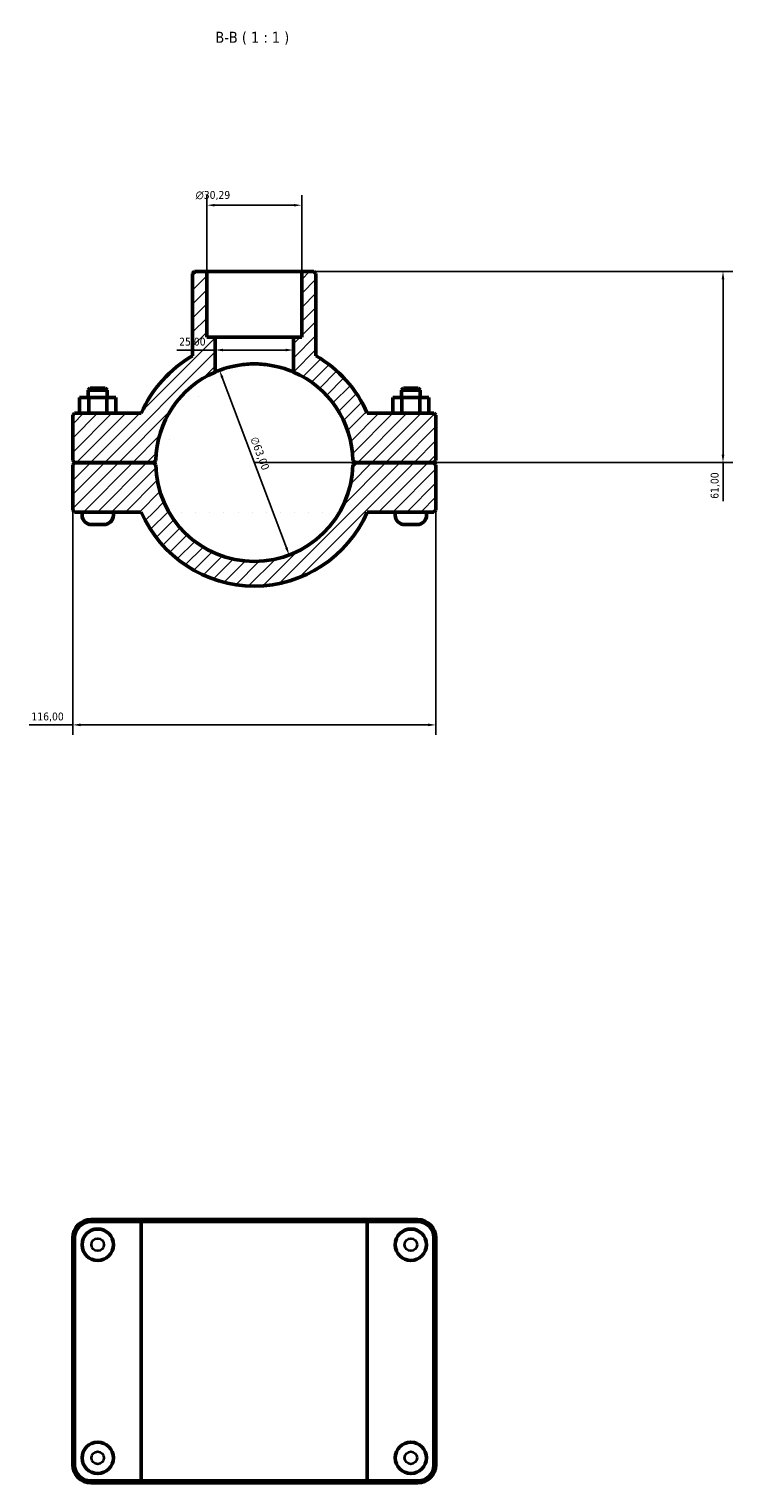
# Model space of a CAD drawing. Header units: millimetres. Extents: x 0 to 1134, y -9 to 1083.
# Tile 4 of 6: x 355 to 579, y 619 to 1083. Entities that reach past the tile are written whole.
import ezdxf

# ---------------------------------------------------------------- set-up
doc = ezdxf.new("R2010")
doc.units = ezdxf.units.MM
for name, color, linetype, lineweight in [('Dimension (ISO)', 7, 'Continuous', 25), ('Hatch (ISO)', 7, 'Continuous', 18), ('Symbol (ISO)', 7, 'Continuous', 25), ('Visible (ISO)', 7, 'Continuous', 50), ('Visible Narrow (ISO)', 7, 'Continuous', 35)]:
    doc.layers.add(name, color=color, linetype=linetype, lineweight=lineweight)
doc.styles.add('Label Text (ISO)', font='tahoma.ttf')
doc.styles.add('Note Text (ISO)', font='tahoma.ttf')
doc.dimstyles.new('Default (ISO)', dxfattribs={"dimtxt": 2.5, "dimasz": 2.5, "dimexe": 3.175, "dimexo": 0, "dimgap": 0.762, "dimtad": 1, "dimrnd": 1e-08, "dimzin": 0, "dimtxsty": 'Note Text (ISO)', "dimcen": 0.09, "dimdle": 10, "dimclrd": 256, "dimclre": 256, "dimclrt": 232, "dimazin": 0, "dimtfac": 1.40208, "dimtmove": 0, "dimatfit": 3, "dimfxl": 1, "dimtolj": 1, "dimtzin": 0, "dimlwd": -1, "dimlwe": -1, "dimarcsym": 0})

# ---------------------------------------------------------------- blocks, each defined once
blk = doc.blocks.new('*D11')
at = {"layer": 'Defpoints', "color": 0, "transparency": 16777216}
for p in [(415.41, 973.94), (437.66, 915)]:
    blk.add_point(p, dxfattribs=at)
at = {"layer": 'Dimension (ISO)', "transparency": 16777216}
blk.add_line((436.77, 917.34), (416.29, 971.6), dxfattribs=at)
blk.add_arc((426.53, 944.47), 31.5, 66.6201, 116.4555, dxfattribs=at)
for points in [[(416.68, 971.75), (415.9, 971.46), (415.41, 973.94)], [(437.16, 917.49), (436.38, 917.19), (437.66, 915)]]:
    blk.add_solid(points, dxfattribs=at)
at = {"layer": 'Dimension (ISO)', "color": 232, "true_color": 0xca0064, "transparency": 16777216, "insert": (427.56, 953.01), "char_height": 2.5, "attachment_point": 1, "rotation": 290.6804, "style": 'Note Text (ISO)'}
blk.add_mtext('\\A1;∅63,00', dxfattribs=at)
blk = doc.blocks.new('*D12')
at = {"layer": 'Defpoints', "color": 0, "transparency": 16777216}
for p in [(441.68, 1005.47), (426.53, 944.47), (576.2, 944.47)]:
    blk.add_point(p, dxfattribs=at)
at = {"layer": 'Dimension (ISO)', "transparency": 16777216}
for p, q in [((441.68, 1005.47), (579.38, 1005.47)), ((576.2, 1002.97), (576.2, 946.97)), ((426.53, 944.47), (579.38, 944.47)), ((576.2, 944.47), (576.2, 932.18))]:
    blk.add_line(p, q, dxfattribs=at)
for points in [[(575.78, 1002.97), (576.62, 1002.97), (576.2, 1005.47)], [(575.78, 946.97), (576.62, 946.97), (576.2, 944.47)]]:
    blk.add_solid(points, dxfattribs=at)
at = {"layer": 'Dimension (ISO)', "color": 232, "true_color": 0xca0064, "transparency": 16777216, "insert": (572.27, 932.94), "char_height": 2.5, "attachment_point": 1, "rotation": 90, "style": 'Note Text (ISO)'}
blk.add_mtext('\\A1;61,00', dxfattribs=at)
blk = doc.blocks.new('*D13')
at = {"layer": 'Defpoints', "color": 0, "transparency": 16777216}
for p in [(368.53, 929.35), (484.53, 929.35), (368.53, 860.81)]:
    blk.add_point(p, dxfattribs=at)
at = {"layer": 'Dimension (ISO)', "transparency": 16777216}
for p, q in [((368.53, 929.35), (368.53, 857.64)), ((484.53, 929.35), (484.53, 857.64)), ((368.53, 860.81), (354.6, 860.81)), ((482.03, 860.81), (371.03, 860.81))]:
    blk.add_line(p, q, dxfattribs=at)
for points in [[(371.03, 861.23), (371.03, 860.4), (368.53, 860.81)], [(482.03, 861.23), (482.03, 860.4), (484.53, 860.81)]]:
    blk.add_solid(points, dxfattribs=at)
at = {"layer": 'Dimension (ISO)', "color": 232, "true_color": 0xca0064, "transparency": 16777216, "insert": (355.36, 864.75), "char_height": 2.5, "attachment_point": 1, "style": 'Note Text (ISO)'}
blk.add_mtext('\\A1;116,00', dxfattribs=at)
blk = doc.blocks.new('*D14')
at = {"layer": 'Defpoints', "color": 0, "transparency": 16777216}
for p in [(414.03, 980.4), (414.03, 980.4), (439.03, 980.4)]:
    blk.add_point(p, dxfattribs=at)
at = {"layer": 'Dimension (ISO)', "transparency": 16777216}
for p, q in [((414.03, 980.4), (401.78, 980.4)), ((436.53, 980.4), (416.53, 980.4))]:
    blk.add_line(p, q, dxfattribs=at)
for points in [[(416.53, 980.82), (416.53, 979.98), (414.03, 980.4)], [(436.53, 980.82), (436.53, 979.98), (439.03, 980.4)]]:
    blk.add_solid(points, dxfattribs=at)
at = {"layer": 'Dimension (ISO)', "color": 232, "true_color": 0xca0064, "transparency": 16777216, "insert": (402.54, 984.33), "char_height": 2.5, "attachment_point": 1, "style": 'Note Text (ISO)'}
blk.add_mtext('\\A1;25,00', dxfattribs=at)
blk = doc.blocks.new('*D15')
at = {"layer": 'Defpoints', "color": 0, "transparency": 16777216}
for p in [(411.39, 1026.59), (411.39, 1005.47), (441.68, 1005.47)]:
    blk.add_point(p, dxfattribs=at)
at = {"layer": 'Dimension (ISO)', "transparency": 16777216}
for p, q in [((411.39, 1005.47), (411.39, 1029.77)), ((441.68, 1005.47), (441.68, 1029.77)), ((439.18, 1026.59), (413.89, 1026.59))]:
    blk.add_line(p, q, dxfattribs=at)
for points in [[(413.89, 1027.01), (413.89, 1026.18), (411.39, 1026.59)], [(439.18, 1027.01), (439.18, 1026.18), (441.68, 1026.59)]]:
    blk.add_solid(points, dxfattribs=at)
at = {"layer": 'Dimension (ISO)', "color": 232, "true_color": 0xca0064, "transparency": 16777216, "insert": (407.8, 1031.12), "char_height": 2.5, "attachment_point": 1, "style": 'Note Text (ISO)'}
blk.add_mtext('\\A1;\\fAIGDT|b0|i0;\\H2.5000;\\ln\\fTahoma|b0|i0;\\H2.5000;30,29', dxfattribs=at)

msp = doc.modelspace()

# ---------------------------------------------------------------- hatches: boundary and pattern name
at = {"layer": 'Hatch (ISO)'}
h = msp.add_hatch(dxfattribs=at)
h.set_pattern_fill('ANSI31', color=256, scale=25.4, style=0)
h.set_pattern_definition([(45, (0, 0), (-2.245064, 2.245064), [])])
edge = h.paths.add_edge_path()
edge.add_ellipse((426.5312, 944.4726), major_axis=(31.4927, -0.68), ratio=1, start_angle=182.473761, end_angle=360)
edge.add_line((458.0239, 943.7927), (458.6612, 944.4226))
edge.add_line((458.6612, 944.4226), (483.9012, 944.4226))
edge.add_line((483.9012, 944.4226), (484.5312, 943.7926))
edge.add_line((484.5312, 943.7926), (484.5312, 929.3526))
edge.add_line((484.5312, 929.3526), (483.9012, 928.7226))
edge.add_line((483.9012, 928.7226), (462.619, 928.7226))
edge.add_ellipse((426.5312, 944.4726), major_axis=(-36.0878, -15.75), ratio=1, start_angle=0, end_angle=132.843643, ccw=False)
edge.add_line((390.4434, 928.7226), (369.1612, 928.7226))
edge.add_line((369.1612, 928.7226), (368.5312, 929.3526))
edge.add_line((368.5312, 929.3526), (368.5312, 943.7926))
edge.add_line((368.5312, 943.7926), (369.1612, 944.4226))
edge.add_line((369.1612, 944.4226), (394.4013, 944.4226))
edge.add_line((394.4013, 944.4226), (395.0386, 943.7927))
edge = h.paths.add_edge_path()
edge.add_line((446.2204, 1004.8426), (445.5904, 1005.4726))
edge.add_line((445.5904, 1005.4726), (441.6767, 1005.4726))
edge.add_line((441.6767, 1005.4726), (441.6767, 984.4726))
edge.add_line((441.6767, 984.4726), (439.0312, 984.4726))
edge.add_line((439.0312, 984.4726), (439.0312, 973.3863))
edge.add_ellipse((426.5312, 944.4726), major_axis=(12.5, 28.9137), ratio=1, start_angle=294.616749, end_angle=360, ccw=False)
edge.add_line((458.0239, 945.1526), (458.6612, 944.5226))
edge.add_line((458.6612, 944.5226), (483.9012, 944.5226))
edge.add_line((483.9012, 944.5226), (484.5312, 945.1526))
edge.add_line((484.5312, 945.1526), (484.5312, 959.5926))
edge.add_line((484.5312, 959.5926), (483.9012, 960.2226))
edge.add_line((483.9012, 960.2226), (462.619, 960.2226))
edge.add_ellipse((426.5312, 944.4726), major_axis=(36.0878, 15.75), ratio=1, start_angle=0, end_angle=36.419049)
edge.add_line((446.2204, 978.5714), (446.2204, 1004.8426))
edge = h.paths.add_edge_path()
edge.add_line((407.4721, 1005.4726), (406.8421, 1004.8426))
edge.add_line((406.8421, 1004.8426), (406.8421, 978.5714))
edge.add_ellipse((426.5312, 944.4726), major_axis=(-19.6892, 34.0988), ratio=1, start_angle=0, end_angle=36.419049)
edge.add_line((390.4434, 960.2226), (369.1612, 960.2226))
edge.add_line((369.1612, 960.2226), (368.5312, 959.5926))
edge.add_line((368.5312, 959.5926), (368.5312, 945.1526))
edge.add_line((368.5312, 945.1526), (369.1612, 944.5226))
edge.add_line((369.1612, 944.5226), (394.4013, 944.5226))
edge.add_line((394.4013, 944.5226), (395.0386, 945.1526))
edge.add_ellipse((426.5312, 944.4726), major_axis=(-31.4927, 0.68), ratio=1, start_angle=294.616749, end_angle=360, ccw=False)
edge.add_line((414.0312, 973.3863), (414.0312, 984.4726))
edge.add_line((414.0312, 984.4726), (411.3857, 984.4726))
edge.add_line((411.3857, 984.4726), (411.3857, 1005.4726))
edge.add_line((411.3857, 1005.4726), (407.4721, 1005.4726))

# ---------------------------------------------------------------- linework, layer by layer
at = {"layer": 'Visible (ISO)'}
for p, q in [((407.4721, 1005.4726), (406.8421, 1004.8426)), ((406.8421, 1004.8426), (406.8421, 978.5714)), ((411.3857, 1005.4726), (407.4721, 1005.4726)), ((411.3857, 984.4726), (411.3857, 1005.4726)), ((411.3857, 1005.4726), (441.6767, 1005.4726)), ((445.5904, 1005.4726), (441.6767, 1005.4726)), ((441.6767, 1005.4726), (441.6767, 984.4726)), ((446.2204, 1004.8426), (445.5904, 1005.4726)), ((446.2204, 978.5714), (446.2204, 1004.8426)), ((414.0312, 984.4726), (411.3857, 984.4726)), ((414.0312, 973.3863), (414.0312, 984.4726)), ((414.0312, 984.4726), (439.0312, 984.4726)), ((441.6767, 984.4726), (439.0312, 984.4726)), ((439.0312, 984.4726), (439.0312, 973.3863)), ((370.7578, 965.2226), (373.6713, 965.2226)), ((370.7578, 960.2226), (370.7578, 965.2226)), ((374.1612, 968.2226), (373.5312, 967.5926)), ((379.5312, 967.5926), (373.5312, 967.5926)), ((373.5312, 965.2226), (373.5312, 967.5926)), ((373.6713, 965.2226), (379.4447, 965.2226)), ((373.6713, 960.2226), (373.6713, 965.2226)), ((374.1612, 968.2226), (378.9012, 968.2226)), ((378.9012, 968.2226), (379.5312, 967.5926)), ((379.4447, 965.2226), (382.3046, 965.2226)), ((379.4447, 960.2226), (379.4447, 965.2226)), ((379.5312, 965.2226), (379.5312, 967.5926)), ((382.3046, 960.2226), (382.3046, 965.2226)), ((473.6177, 965.2226), (470.7578, 965.2226)), ((470.7578, 960.2226), (470.7578, 965.2226)), ((474.1612, 968.2226), (473.5312, 967.5926)), ((473.5312, 967.5926), (479.5312, 967.5926)), ((473.5312, 967.5926), (473.5312, 965.2226)), ((473.6177, 960.2226), (473.6177, 965.2226)), ((479.3911, 965.2226), (473.6177, 965.2226)), ((478.9012, 968.2226), (474.1612, 968.2226)), ((478.9012, 968.2226), (479.5312, 967.5926)), ((479.3911, 960.2226), (479.3911, 965.2226)), ((482.3046, 965.2226), (479.3911, 965.2226)), ((479.5312, 967.5926), (479.5312, 965.2226)), ((482.3046, 960.2226), (482.3046, 965.2226)), ((369.1612, 960.2226), (368.5312, 959.5926)), ((390.4434, 960.2226), (369.1612, 960.2226)), ((483.9012, 960.2226), (462.619, 960.2226)), ((484.5312, 959.5926), (483.9012, 960.2226)), ((368.5312, 959.5926), (368.5312, 945.1526)), ((484.5312, 945.1526), (484.5312, 959.5926)), ((368.5312, 945.1526), (369.1612, 944.5226)), ((369.1612, 944.4226), (368.5312, 943.7926)), ((368.5312, 943.7926), (368.5312, 929.3526)), ((369.1612, 944.5226), (394.4013, 944.5226)), ((394.4013, 944.4226), (369.1612, 944.4226)), ((371.5312, 944.4226), (371.5312, 944.5226)), ((381.5312, 944.4226), (381.5312, 944.5226)), ((394.4013, 944.5226), (395.0386, 945.1526)), ((395.0386, 943.7927), (394.4013, 944.4226)), ((458.0239, 945.1526), (458.6612, 944.5226)), ((458.6612, 944.4226), (458.0239, 943.7927)), ((458.6612, 944.5226), (483.9012, 944.5226)), ((483.9012, 944.4226), (458.6612, 944.4226)), ((471.5312, 944.5226), (471.5312, 944.4226)), ((481.5312, 944.5226), (481.5312, 944.4226)), ((483.9012, 944.5226), (484.5312, 945.1526)), ((484.5312, 943.7926), (483.9012, 944.4226)), ((484.5312, 929.3526), (484.5312, 943.7926)), ((368.5312, 929.3526), (369.1612, 928.7226)), ((369.1612, 928.7226), (390.4434, 928.7226)), ((371.5312, 927.7226), (371.5312, 928.7226)), ((381.5312, 927.7226), (381.5312, 928.7226)), ((462.619, 928.7226), (483.9012, 928.7226)), ((471.5312, 928.7226), (471.5312, 927.7226)), ((481.5312, 928.7226), (481.5312, 927.7226)), ((483.9012, 928.7226), (484.5312, 929.3526)), ((378.5312, 924.7226), (374.5312, 924.7226)), ((474.5312, 924.7226), (478.5312, 924.7226)), ((390.8583, 703.0008), (374.3312, 703.0008)), ((374.3312, 702.3708), (390.4434, 702.3708)), ((462.619, 702.3708), (390.4434, 702.3708)), ((390.4434, 619.6308), (390.4434, 702.3708)), ((390.8583, 703.0008), (462.2042, 703.0008)), ((478.7312, 703.0008), (462.2042, 703.0008)), ((462.619, 702.3708), (478.7312, 702.3708)), ((462.619, 619.6308), (462.619, 702.3708)), ((368.5312, 697.2008), (368.5312, 624.8008)), ((369.1612, 624.8008), (369.1612, 697.2008)), ((483.9012, 697.2008), (483.9012, 624.8008)), ((484.5312, 624.8008), (484.5312, 697.2008)), ((390.4434, 619.6308), (374.3312, 619.6308)), ((374.3312, 619.0008), (390.8583, 619.0008)), ((390.4434, 619.6308), (462.619, 619.6308)), ((462.2042, 619.0008), (390.8583, 619.0008)), ((462.2042, 619.0008), (478.7312, 619.0008)), ((478.7312, 619.6308), (462.619, 619.6308))]:
    msp.add_line(p, q, dxfattribs=at)
for centre in [(376.5312, 695.0008), (476.5312, 695.0008), (376.5312, 627.0008), (476.5312, 627.0008)]:
    msp.add_circle(centre, 5, dxfattribs=at)
for centre, radius, start, end in [((426.5312, 944.4726), 39.375, 120.002772, 156.421822), ((426.5312, 944.4726), 39.375, 23.578178, 59.997228), ((426.5312, 944.4726), 31.5, 113.379868, 178.76312), ((426.5312, 944.4726), 31.5, 1.23688, 66.620132), ((426.5312, 944.4726), 31.5, 181.23688, 358.76312), ((374.5312, 927.7226), 3, 180, 270), ((378.5312, 927.7226), 3, 270, 0), ((426.5312, 944.4726), 39.375, 203.578178, 336.421822), ((474.5312, 927.7226), 3, 180, 270), ((478.5312, 927.7226), 3, 270, 0), ((374.3312, 697.2008), 5.8, 90, 180), ((374.3312, 697.2008), 5.17, 90, 180), ((478.7312, 697.2008), 5.8, 0, 90), ((478.7312, 697.2008), 5.17, 0, 90), ((374.3312, 624.8008), 5.8, 180, 270), ((374.3312, 624.8008), 5.17, 180, 270), ((478.7312, 624.8008), 5.8, 270, 0), ((478.7312, 624.8008), 5.17, 270, 0)]:
    msp.add_arc(centre, radius, start, end, dxfattribs=at)
msp.add_open_spline([(439.0312, 973.3863), (439.0312, 973.3863), (438.9542, 973.42), (438.6335, 973.5556), (438.3898, 973.6573), (437.4293, 974.0354), (436.4707, 974.3854), (434.2705, 975.0286), (432.8764, 975.3662), (429.8013, 975.841), (428.1191, 975.9726), (424.9433, 975.9726), (423.2611, 975.841), (420.1861, 975.3662), (418.792, 975.0286), (416.5917, 974.3854), (415.6331, 974.0354), (414.6726, 973.6573), (414.429, 973.5556), (414.1082, 973.42), (414.0312, 973.3863), (414.0312, 973.3863)], degree=3, knots=[0, 0, 0, 0, 0.23841915, 0.23841915, 0.4768383, 0.4768383, 0.95367659, 0.95367659, 1.43004888, 1.43004888, 1.90642117, 1.90642117, 2.38279346, 2.38279346, 2.85916575, 2.85916575, 3.33600405, 3.33600405, 3.5744232, 3.5744232, 3.81284235, 3.81284235, 3.81284235, 3.81284235], dxfattribs=at)
for points in [[(390.8583, 703.0008), (390.7193, 702.791), (390.581, 702.581), (390.4434, 702.3708)], [(462.2042, 703.0008), (462.3431, 702.791), (462.4814, 702.581), (462.619, 702.3708)], [(390.8583, 619.0008), (390.7193, 619.2106), (390.581, 619.4206), (390.4434, 619.6308)], [(462.2042, 619.0008), (462.3431, 619.2106), (462.4814, 619.4206), (462.619, 619.6308)]]:
    msp.add_open_spline(points, degree=3, dxfattribs=at)
at = {"layer": 'Visible Narrow (ISO)'}
for p, q in [((374.3312, 702.4023), (374.3312, 702.9693)), ((478.7312, 702.4023), (478.7312, 702.9693)), ((369.1297, 697.2008), (368.5627, 697.2008)), ((483.9327, 697.2008), (484.4997, 697.2008)), ((369.1297, 624.8008), (368.5627, 624.8008)), ((483.9327, 624.8008), (484.4997, 624.8008)), ((374.3312, 619.5993), (374.3312, 619.0323)), ((478.7312, 619.5993), (478.7312, 619.0323))]:
    msp.add_line(p, q, dxfattribs=at)
for centre in [(376.5312, 695.0008), (476.5312, 695.0008), (376.5312, 627.0008), (476.5312, 627.0008)]:
    msp.add_circle(centre, 2, dxfattribs=at)

# ---------------------------------------------------------------- texts
at = {"layer": 'Symbol (ISO)', "insert": (414.0923, 1077.7851), "char_height": 3.5, "attachment_point": 7, "style": 'Label Text (ISO)'}
msp.add_mtext('B-B ( 1 : 1 )', dxfattribs=at)

# ---------------------------------------------------------------- dimensions: what is measured, and where the dimension line sits
at = {"layer": 'Dimension (ISO)'}
dim = msp.add_linear_dim(base=(411.3857, 1026.5944), p1=(441.6767, 1005.4726), p2=(411.3857, 1005.4726), angle=180, text='\\fAIGDT|b0|i0;\\H2.5000;\\ln\\fTahoma|b0|i0;\\H2.5000;<>', dimstyle='Default (ISO)', override={"dimdec": 2, "dimtp": 0, "dimtm": 0, "dimtdec": 2, "dimtofl": 0, "dimatfit": 1}, dxfattribs=at)
dim.commit()
dim.dimension.update_dxf_attribs({"geometry": '*D15', "text_midpoint": (413.3487, 1026.5944), "dimtype": 160})
for base, p1, p2, angle, override, picture, middle in [((576.2016, 944.4726), (441.6767, 1005.4726), (426.5312, 944.4726), 90, {"dimdec": 2, "dimtp": 0, "dimtm": 0, "dimtdec": 2, "dimtofl": 0, "dimatfit": 2}, '*D12', (576.2016, 937.077)), ((414.0312, 980.3995), (439.0312, 980.3995), (414.0312, 980.3995), 180, {"dimdec": 2, "dimse1": 1, "dimse2": 1, "dimtp": 0, "dimtm": 0, "dimtdec": 2, "dimtofl": 0, "dimatfit": 2}, '*D14', (406.6557, 980.3995))]:
    dim = msp.add_linear_dim(base=base, p1=p1, p2=p2, angle=angle, dimstyle='Default (ISO)', override=override, dxfattribs=at)
    dim.commit()
    dim.dimension.update_dxf_attribs({"geometry": picture, "text_midpoint": middle, "dimtype": 160})
dim = msp.add_diameter_dim_2p(p1=(437.6556, 915.0024), p2=(415.4068, 973.9429), dimstyle='Default (ISO)', override={"dimdec": 2, "dimlfac": 1, "dimtp": 0, "dimtm": 0, "dimtdec": 2, "dimatfit": 2}, dxfattribs=at)
dim.commit()
dim.dimension.update_dxf_attribs({"geometry": '*D11', "text_midpoint": (425.7773, 946.4698), "dimtype": 163})
dim = msp.add_linear_dim(base=(368.5312, 860.8128), p1=(484.5312, 929.3526), p2=(368.5312, 929.3526), dimstyle='Default (ISO)', override={"dimdec": 2, "dimtp": 0, "dimtm": 0, "dimtdec": 2, "dimtofl": 0, "dimatfit": 2}, dxfattribs=at)
dim.commit()
dim.dimension.update_dxf_attribs({"geometry": '*D13', "text_midpoint": (360.3154, 860.8128), "dimtype": 160})

doc.saveas('drawing.dxf')
